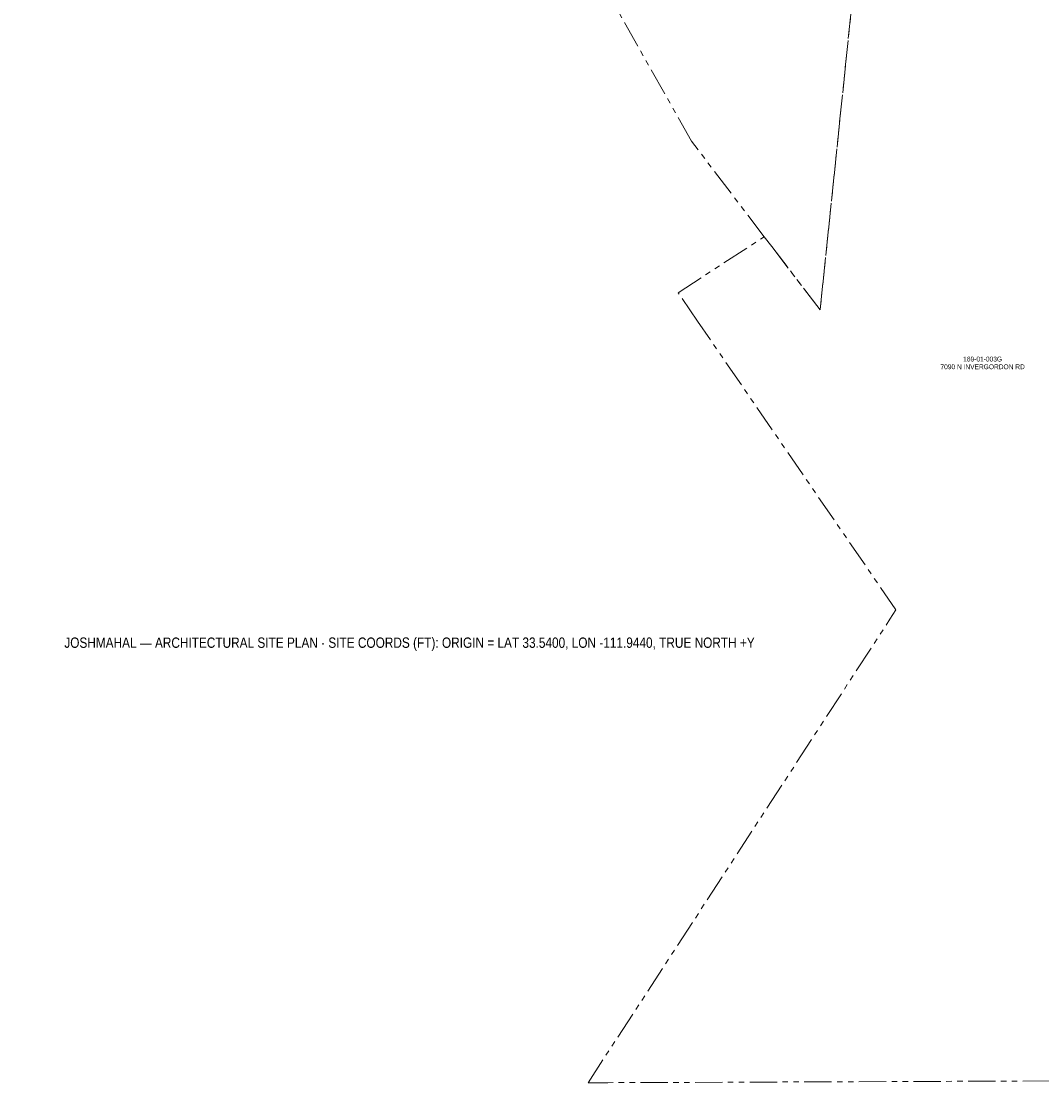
# Model space of a CAD drawing. Header units: inches. Extents: x -7927 to 9670, y -5337 to 8361.
# Tile 1 of 13: x -7927 to -2231, y -5337 to 589. Entities that reach past the tile are written whole.
import ezdxf
from ezdxf.enums import TextEntityAlignment as Align

# ---------------------------------------------------------------- set-up
doc = ezdxf.new("R2010")
doc.units = ezdxf.units.IN
doc.header["$LTSCALE"] = 48
doc.header["$MEASUREMENT"] = 0
doc.linetypes.add('PHANTOM', pattern=[6.35, 3.175, -0.635, 0.635, -0.635, 0.635, -0.635])
doc.layers.add('A-ANNO-TEXT', color=7, linetype='CONTINUOUS', lineweight=25)
doc.layers.add('C-PROP-ADJC', color=8, linetype='PHANTOM', lineweight=18)
doc.styles.add('JM', font='IBMPlexSansCondensed-Regular.ttf')

msp = doc.modelspace()

# ---------------------------------------------------------------- linework, layer by layer
at = {"layer": 'C-PROP-ADJC'}
msp.add_lwpolyline([(-3217.9, 1391.4), (-3468.1, -1022.9), (-3738.3, -668.7), (-3779.9, -614.3), (-4186.1, -81.7), (-4980.2, 1326.1), (-5921, 3349.4), (-5926.4, 3361.1), (-6141.4, 3559.6), (-6599.8, 3982.6), (-5889.8, 4017.6), (-5795.6, 4020.1), (-5271.4, 4034), (-5193.1, 3935.6), (-4293.4, 2804.6), (-3212.3, 1445.5)], close=True, dxfattribs=at)
msp.add_lwpolyline([(348.3, 2247.8), (-936.4, -536.9), (-1185, -1589.3), (-1099.5, -1508.8), (-183.6, -647.3), (766.6, -672.6), (3107.3, -2502.7), (3111, -2670.5), (3126.1, -3344.5), (3170.3, -5312.6), (1408.7, -5316.5), (-1270.5, -5322.6), (-4654, -5336.1), (-4763.3, -5336.6), (-3079.2, -2749.6), (-3045.3, -2697.4), (-4152.2, -1085.1), (-4260.8, -926.9), (-3779.9, -614.3), (-3738.3, -668.7), (-3468.1, -1022.9), (-3217.9, 1391.4)], dxfattribs=at)

# ---------------------------------------------------------------- texts
at = {"layer": 'A-ANNO-TEXT', "style": 'JM'}
msp.add_text('JOSHMAHAL — ARCHITECTURAL SITE PLAN · SITE COORDS (FT): ORIGIN = LAT 33.5400, LON -111.9440, TRUE NORTH +Y', height=57.6, dxfattribs=at).set_placement((-5760, -2880), align=Align.MIDDLE_CENTER)
at = {"layer": 'C-PROP-ADJC', "style": 'JM'}
for s, p in [('169-01-003G', (-2561.4, -1297)), ('7090 N INVERGORDON RD', (-2561.4, -1340))]:
    msp.add_text(s, height=26.88, dxfattribs=at).set_placement(p, align=Align.MIDDLE_CENTER)

doc.saveas('drawing.dxf')
